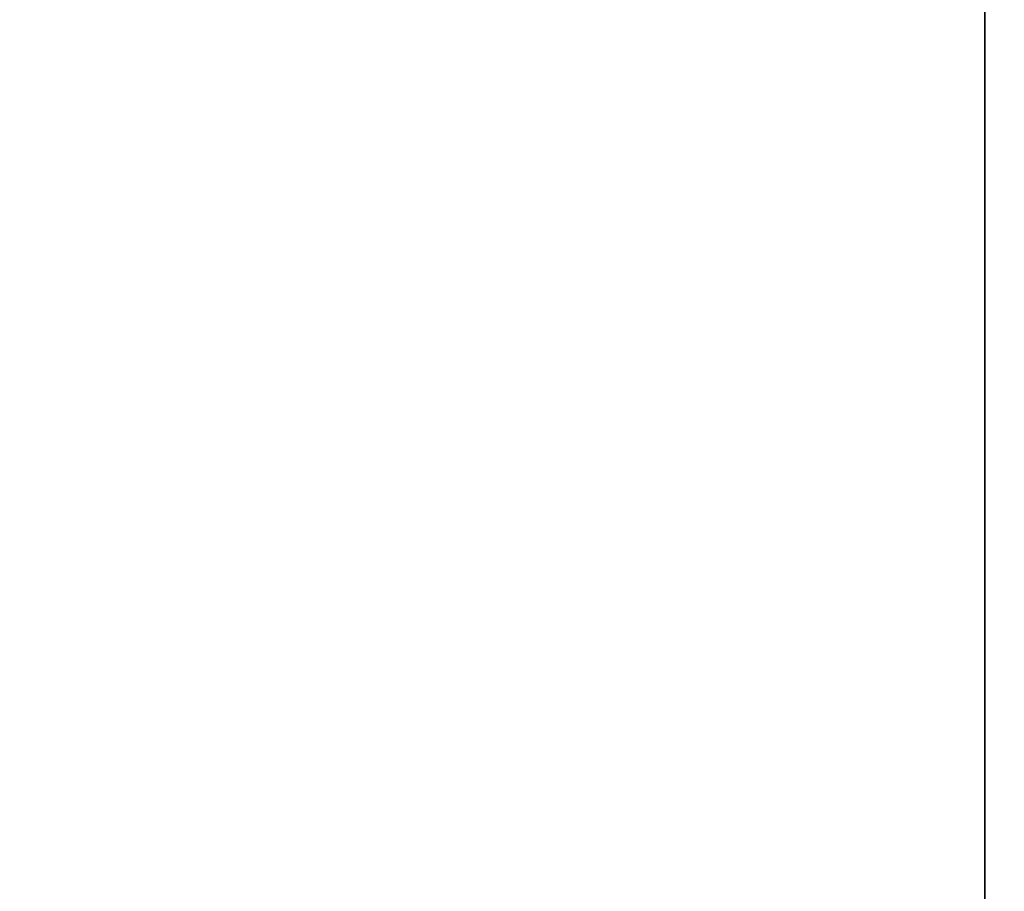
# Model space of a CAD drawing. Header units: millimetres. Extents: x 0 to 800, y -45 to 73.
# Tile 77 of 96: x 62.59054 to 62.590914, y 27.636902 to 27.637234. Entities that reach past the tile are written whole.
import ezdxf

# ---------------------------------------------------------------- set-up
doc = ezdxf.new("R2010")
doc.units = ezdxf.units.MM
doc.header["$LTSCALE"] = 65.185185
doc.layers.add('40', color=7, linetype='CONTINUOUS')
doc.layers.add('41', color=7, linetype='CONTINUOUS')

msp = doc.modelspace()

# ---------------------------------------------------------------- linework, layer by layer
at = {"layer": '40', "color": 44, "linetype": 'Continuous', "true_color": 0x8c7500}
for points in [[(62.59090695, 54.7, -214.8373895), (57.17115447, -44.7, -206.07858373), (57.17115447, 54.7, -206.07858373), (62.59090695, 54.7, -214.8373895)], [(62.59090695, -44.7, -214.8373895), (57.17115447, -44.7, -206.07858373), (62.59090695, 54.7, -214.8373895), (62.59090695, -44.7, -214.8373895)], [(68.23438358, -44.7, -223.45374412), (62.59090695, -44.7, -214.8373895), (68.23438358, 54.7, -223.45374412), (68.23438358, -44.7, -223.45374412)], [(68.23438358, 54.7, -223.45374412), (62.59090695, -44.7, -214.8373895), (62.59090695, 54.7, -214.8373895), (68.23438358, 54.7, -223.45374412)]]:
    msp.add_3dface(points, dxfattribs=at)
at = {"layer": '41', "color": 44, "linetype": 'Continuous', "true_color": 0x8c7500}
for points in [[(62.38872004, 54.7, 214.51951809), (68.02407917, -44.7, 223.14118399), (68.02407917, 54.7, 223.14118399), (62.38872004, 54.7, 214.51951809)], [(62.38872004, -44.7, 214.51951809), (68.02407917, -44.7, 223.14118399), (62.38872004, 54.7, 214.51951809), (62.38872004, -44.7, 214.51951809)]]:
    msp.add_3dface(points, dxfattribs=at)

doc.saveas('drawing.dxf')
